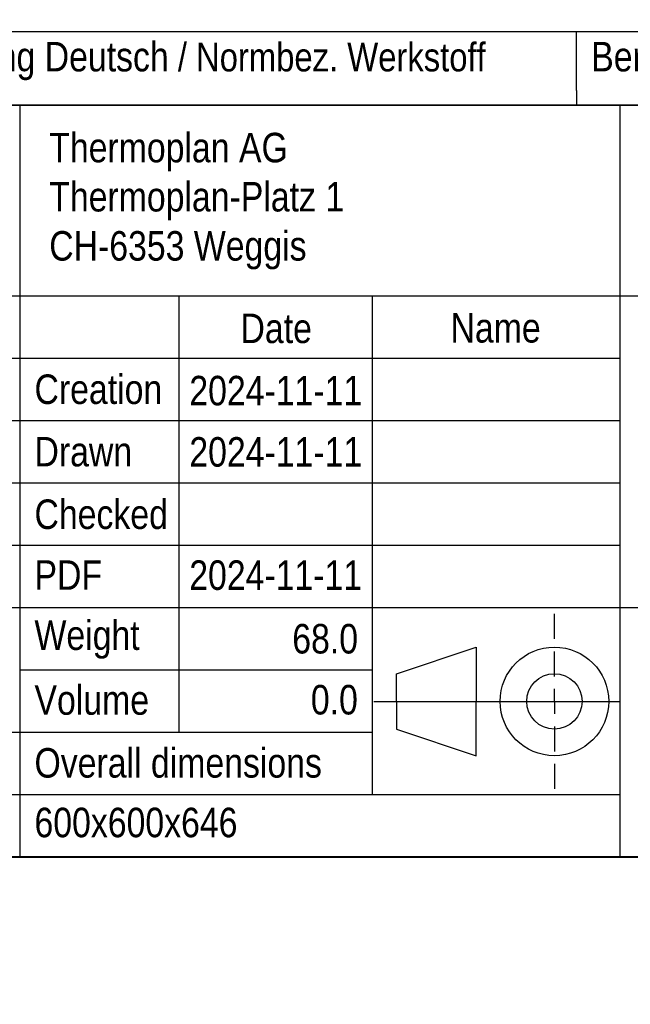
# Model space of a CAD drawing. Header units: millimetres. Extents: x 0 to 200, y 0 to 287.
# Tile 2 of 68: x 63 to 105, y 0 to 67. Entities that reach past the tile are written whole.
import ezdxf
from ezdxf import colors
from ezdxf.entities.mleader import LeaderData, LeaderLine
from ezdxf.math import Vec2, Vec3

# ---------------------------------------------------------------- set-up
doc = ezdxf.new("R2010")
doc.units = ezdxf.units.MM
for name, color, linetype in [('Cartouche', 7, 'Continuous'), ('Défaut', 7, 'Continuous'), ('Marges', 7, 'Continuous'), ('Standard', 7, 'Continuous')]:
    doc.layers.add(name, color=color, linetype=linetype)

# ---------------------------------------------------------------- blocks, each defined once
blk = doc.blocks.new('_Dot')
at = {"color": 0, "linetype": 'ByBlock', "lineweight": -2}
blk.add_line((-0.5, 0), (-1, 0), dxfattribs=at)
at = {"color": 0, "linetype": 'ByBlock', "const_width": 0.5}
blk.add_lwpolyline([(-0.25, 0, 1), (0.25, 0, 1)], format="xyb", close=True, dxfattribs=at)

msp = doc.modelspace()

# ---------------------------------------------------------------- linework, layer by layer
at = {"layer": 'Cartouche', "color": 7, "linetype": 'Continuous'}
for p, q in [((199.997, 60.988), (9.997, 60.988)), ((63.458, 60.989), (63.458, 9.989)), ((104.138, 60.989), (104.138, 9.989)), ((9.998, 48.066), (66.458, 48.066)), ((66.458, 48.066), (199.998, 48.066)), ((74.238, 48.066), (74.238, 18.456)), ((87.358, 48.066), (87.358, 26.916)), ((9.935, 43.829), (63.567, 43.829)), ((63.458, 43.836), (104.138, 43.836)), ((9.998, 39.606), (63.458, 39.606)), ((63.458, 39.606), (104.138, 39.606)), ((9.998, 35.376), (63.458, 35.376)), ((63.458, 35.376), (104.138, 35.376)), ((9.998, 31.146), (63.458, 31.146)), ((63.458, 31.146), (104.138, 31.146)), ((9.998, 26.916), (63.458, 26.916)), ((63.458, 26.916), (199.998, 26.916)), ((87.358, 26.916), (87.358, 14.226)), ((99.703, 24.786), (99.703, 26.48)), ((88.998, 22.428), (94.404, 24.233)), ((94.404, 24.233), (94.404, 20.549)), ((99.703, 22.244), (99.703, 23.938)), ((63.458, 22.686), (87.358, 22.686)), ((88.998, 20.549), (88.998, 22.428)), ((99.703, 20.549), (99.703, 21.396)), ((87.473, 20.549), (104.138, 20.549)), ((88.998, 20.549), (88.998, 18.669)), ((94.404, 16.865), (94.404, 20.549)), ((99.703, 20.549), (99.703, 19.701)), ((99.703, 18.854), (99.703, 17.159)), ((9.998, 18.456), (87.358, 18.456)), ((88.998, 18.669), (94.404, 16.865)), ((99.703, 16.312), (99.703, 14.617)), ((9.998, 14.226), (87.358, 14.226)), ((87.358, 14.226), (104.138, 14.226))]:
    msp.add_line(p, q, dxfattribs=at)
for radius in [3.684, 1.879]:
    msp.add_circle((99.703, 20.549), radius, dxfattribs=at)
at = {"layer": 'Défaut', "color": 7, "linetype": 'Continuous'}
for p, q in [((9.996, 65.988), (199.996, 65.988)), ((101.198, 61.989), (101.198, 65.989)), ((101.198, 61.989), (101.198, 60.989)), ((9.996, 60.988), (199.996, 60.988)), ((9.996, 60.988), (199.996, 60.988)), ((9.998, 9.988), (199.998, 9.988))]:
    msp.add_line(p, q, dxfattribs=at)
at = {"layer": 'Marges', "color": 7, "linetype": 'Continuous'}
msp.add_line((200, 10), (10, 10), dxfattribs=at)
at = {"layer": 'Standard', "color": 7, "linetype": 'Continuous'}
for p, q in [((9.996, 65.988), (199.998, 65.988)), ((101.198, 65.988), (101.198, 65.988))]:
    msp.add_line(p, q, dxfattribs=at)

# ---------------------------------------------------------------- texts
at = {"layer": 'Cartouche', "char_height": 2}
for s, insert, width, attachment_point in [('{\\fArial Narrow|b0||i0||c0|p34;\\C7;\\H2.;\\W1.;Thermoplan AG\\P}{\\fArial Narrow|b0||i0||c0|p34;\\C7;\\H2.;\\W1.;Thermoplan-Platz 1\\P}{\\fArial Narrow|b0||i0||c0|p34;\\C7;\\H2.;\\W1.;CH-6353 Weggis\\P}', (65.46, 54.486), 38.40254, 4), ('{\\fArial Narrow|b0||i0||c0|p34;\\C7;\\H2.;\\W1.;Date}', (80.844, 45.844), 12.70756, 5), ('{\\fArial Narrow|b0||i0||c0|p34;\\C7;\\H2.;\\W1.;Name}', (95.719, 45.88), 16.3736, 5), ('{\\fArial Narrow|b0||i0||c0|p34;\\C7;\\H2.;\\W1.;Creation}', (64.46, 41.714), 9.49869, 4), ('{\\fArial Narrow|b0||i0||c0|p34;\\C7;\\H2.;\\W1.;2024-11-11}', (80.814, 42.633), 14.6647, 2), ('{\\fArial Narrow|b0||i0||c0|p34;\\C7;\\H2.;\\W1.;Drawn}', (64.46, 37.48), 9.4557, 4), ('{\\fArial Narrow|b0||i0||c0|p34;\\C7;\\H2.;\\W1.;2024-11-11}', (80.814, 38.477), 14.6647, 2), ('{\\fArial Narrow|b0||i0||c0|p34;\\C7;\\H2.;\\W1.;Checked}', (64.46, 33.233), 9.4557, 4), ('{\\fArial Narrow|b0||i0||c0|p34;\\C7;\\H2.;\\W1.;PDF}', (64.46, 29.123), 9.93252, 4), ('{\\fArial Narrow|b0||i0||c0|p34;\\C7;\\H2.;\\W1.;2024-11-11}', (80.809, 30.116), 14.65355, 2), ('{\\fArial Narrow|b0||i0||c0|p34;\\C7;\\H2.;\\W1.;Weight}', (64.46, 24.74), 9.49869, 4), ('{\\fArial Narrow|b0||i0||c0|p34;\\C7;\\H2.;\\W1.;68.0}', (86.392, 25.802), 12.05531, 3), ('{\\fArial Narrow|b0||i0||c0|p34;\\C7;\\H2.;\\W1.;Volume}', (64.46, 20.631), 9.41272, 4), ('{\\fArial Narrow|b0||i0||c0|p34;\\C7;\\H2.;\\W1.;0.0}', (86.38, 21.665), 12.05531, 3), ('{\\fArial Narrow|b0||i0||c0|p34;\\C7;\\H2.;\\W1.;Overall dimensions}', (64.46, 16.366), 23.16267, 4), ('{\\fArial Narrow|b0||i0||c0|p34;\\C7;\\H2.;\\W1.;600x600x646}', (64.46, 13.335), 39.79441, 1)]:
    msp.add_mtext(s, dxfattribs=dict(at, insert=insert, width=width, attachment_point=attachment_point))
at = {"layer": 'Défaut', "char_height": 2, "width": 47.4, "attachment_point": 4}
for s, insert in [('{\\fArial Narrow|b0||i0||c0|p34;\\C7;\\H2.;\\W1.;Benennung Englisch}{\\fArial Narrow|b0||i0||c0|p34;\\C7;\\H1.940277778;\\W1.;\\T1.; / Handelsname Werkstoff}', (102.198, 63.989)), ('{\\fArial Narrow|b0||i0||c0|p34;\\C7;\\H2.;\\W1.;Benennung Deutsch}{\\fArial Narrow|b0||i0||c0|p34;\\C7;\\H1.940277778;\\W1.;\\T1.; / Normbez. Werkstoff}', (52.796, 63.988))]:
    msp.add_mtext(s, dxfattribs=dict(at, insert=insert))

# ---------------------------------------------------------------- leaders
at = {"layer": 'Cartouche', "color": 7, "linetype": 'Continuous'}
ml = msp.add_multileader_mtext('Standard', dxfattribs=at)
ml.set_content('{\\pxsm0.9;\\fArial|b0||i0||c0|p34;\\W1.;1 / 1\\P}', color=256)
ml.set_leader_properties()
ml.set_arrow_properties(name='DOT')
ml.build(insert=Vec2(0, 0))
ml.multileader.update_dxf_attribs({"leader_type": 0, "dogleg_length": 0, "arrow_head_size": 2})
ctx = ml.context
ctx.base_point, ctx.char_height, ctx.arrow_head_size = Vec3(189.711, 12.16), 2, 2
ctx.text_align_type = 1
notes = []
notes.append((ctx, [(0, (0, 0, 0), (0, 0), (1, 0), 1, [])]))
ctx.mtext.insert, ctx.mtext.alignment = Vec3(194.019, 13.16), 2
at = {"layer": 'Standard', "color": 7, "linetype": 'Continuous'}
ml = msp.add_multileader_mtext('Standard', dxfattribs=at)
ml.set_content('{\\pxsm0.9;\\fArial Narrow|b0||i0||c0|p34;\\W1.;1:10\\P}', color=256)
ml.set_leader_properties()
ml.set_arrow_properties(name='DOT')
ml.build(insert=Vec2(0, 0))
ml.multileader.update_dxf_attribs({"leader_type": 0, "dogleg_length": 0, "arrow_head_size": 2})
ctx = ml.context
ctx.base_point, ctx.char_height, ctx.arrow_head_size = Vec3(185.357, 51.213), 2, 2
notes.append((ctx, [(0, (0, 0, 0), (0, 0), (1, 0), 1, [])]))
ctx.mtext.insert = Vec3(187.357, 52.213)
for ctx, leaders in notes:
    for number, flags, end, landing, length, lines in leaders:
        leader = LeaderData()
        leader.index, (leader.has_last_leader_line, leader.has_dogleg_vector, leader.attachment_direction) = number, flags
        leader.last_leader_point, leader.dogleg_vector, leader.dogleg_length = Vec3(end), Vec3(landing), length
        for number, points, colour, breaks in lines:
            line = LeaderLine()
            line.index, line.vertices, line.color, line.breaks = number, Vec3.list(points), colors.encode_raw_color(colour), breaks
            leader.lines.append(line)
        ctx.leaders.append(leader)

doc.saveas('drawing.dxf')
